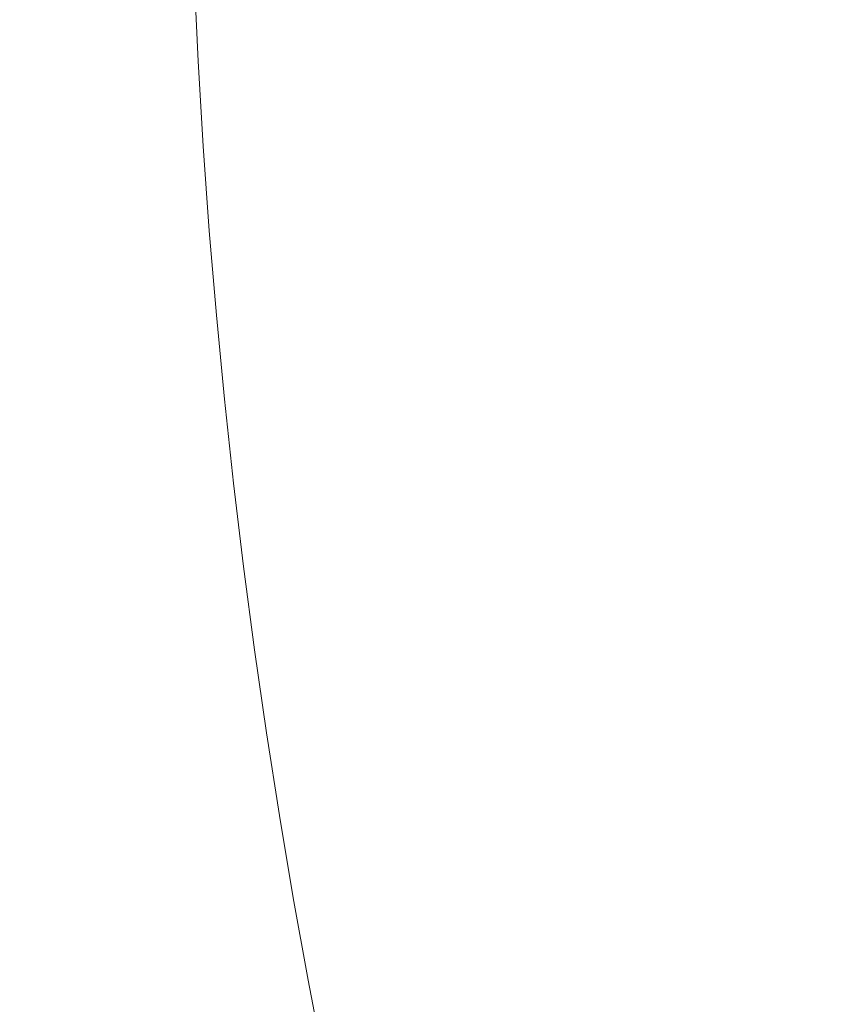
# Model space of a CAD drawing. Header units: millimetres. Extents: x 8 to 846, y 12 to 2113.
# Tile 122 of 256: x 712.94 to 713.288, y 696.167 to 696.586. Entities that reach past the tile are written whole.
import ezdxf

# ---------------------------------------------------------------- set-up
doc = ezdxf.new("R2010")
doc.units = ezdxf.units.MM

msp = doc.modelspace()

# ---------------------------------------------------------------- linework, layer by layer
at = {"color": 8, "linetype": 'Continuous', "lineweight": 0}
msp.add_arc((716.03005, 696.73331), 3.01839, 178.98325, 264.10756, dxfattribs=at)
at = {"color": 7, "linetype": 'Continuous', "lineweight": 30}
msp.add_open_spline([(706.37152, 696.75486), (706.38198, 696.76357), (706.40135, 696.7797), (706.44698, 696.80818), (706.50915, 696.8348), (706.56727, 696.85312), (706.64063, 696.86958), (706.73515, 696.8812), (706.86381, 696.8831), (707.0106, 696.87106), (707.17376, 696.84385), (707.34676, 696.80185), (707.52037, 696.74831), (707.69205, 696.68581), (707.86945, 696.61243), (708.06197, 696.52347), (708.27652, 696.41361), (708.51322, 696.2802), (708.76666, 696.1239), (709.02816, 695.94904), (709.28922, 695.76155), (709.56293, 695.55202), (709.84738, 695.31994), (710.14034, 695.06517), (710.42518, 694.80217), (710.70297, 694.53045), (710.99704, 694.2258), (711.3032, 693.88719), (711.58049, 693.55636), (711.81204, 693.26164), (712.00408, 693.00365), (712.18894, 692.74059), (712.36519, 692.47375), (712.53128, 692.20454), (712.68449, 691.93649), (712.81986, 691.67814), (712.93405, 691.43787), (713.0266, 691.2209), (713.09982, 691.02703), (713.15806, 690.84966), (713.20501, 690.67964), (713.24211, 690.50946), (713.26703, 690.34264), (713.27829, 690.18312), (713.27519, 690.03708), (713.25757, 689.90484), (713.23293, 689.8125), (713.2055, 689.74312), (713.18146, 689.69458), (713.15095, 689.64534), (713.12245, 689.61182), (713.10554, 689.59569), (713.09642, 689.58698)], degree=3, knots=[0, 0, 0, 0, 0.016393, 0.030368, 0.042554, 0.054473, 0.066202, 0.0858, 0.10594, 0.126518, 0.147436, 0.168178, 0.187443, 0.205164, 0.222469, 0.2412, 0.2614, 0.283089, 0.306144, 0.329243, 0.351858, 0.373999, 0.399951, 0.425237, 0.449971, 0.474672, 0.499423, 0.530457, 0.561503, 0.582333, 0.603603, 0.62532, 0.647483, 0.670091, 0.69314, 0.716136, 0.737753, 0.757925, 0.776661, 0.793986, 0.811666, 0.830906, 0.85163, 0.872179, 0.894134, 0.916205, 0.939258, 0.950118, 0.960881, 0.97188, 0.984831, 1, 1, 1, 1], dxfattribs=at)

doc.saveas('drawing.dxf')
